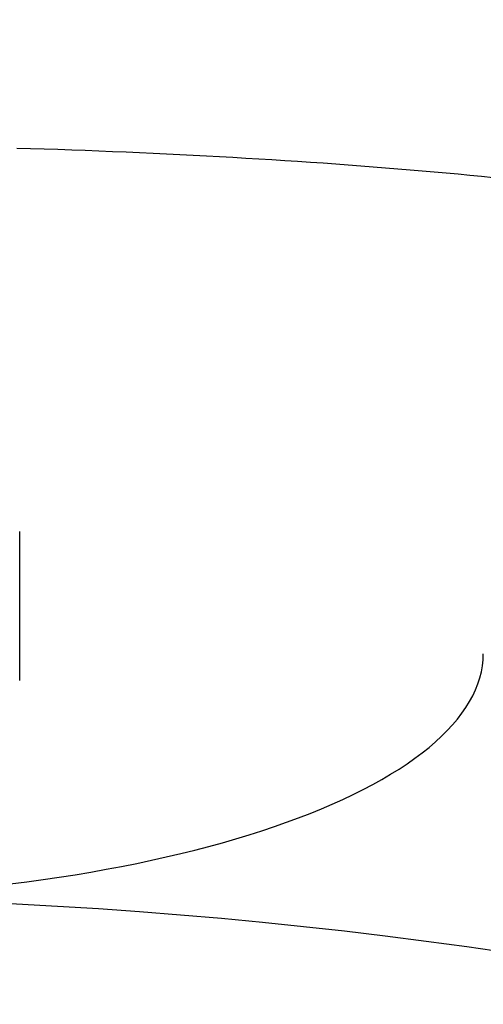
# Model space of a CAD drawing. Extents: x -113 to 253, y -112 to 253.
# Tile 7 of 11: x 3.5 to 10, y 68.51 to 82.3. Entities that reach past the tile are written whole.
import ezdxf

# ---------------------------------------------------------------- set-up
doc = ezdxf.new("R2010")
doc.units = 0
doc.header["$LTSCALE"] = 14
doc.layers.get('0').update_dxf_attribs({"linetype": 'CONTINUOUS'})

msp = doc.modelspace()

# ---------------------------------------------------------------- linework, layer by layer
msp.add_line((3.5, 73.05), (3.5, 75.134))
for points in [[(10.139, 80.091, 0), (9.976, 80.107, 0), (9.812, 80.123, 0), (9.647, 80.139, 0), (9.48, 80.154, 0), (9.312, 80.169, 0), (9.143, 80.184, 0), (8.973, 80.198, 0), (8.802, 80.212, 0), (8.63, 80.226, 0), (8.457, 80.24, 0), (8.282, 80.254, 0), (8.107, 80.267, 0), (7.931, 80.279, 0), (7.753, 80.292, 0), (7.575, 80.304, 0), (7.396, 80.316, 0), (7.216, 80.328, 0), (7.035, 80.34, 0), (6.853, 80.351, 0), (6.67, 80.362, 0), (6.487, 80.372, 0), (6.303, 80.383, 0), (6.117, 80.393, 0), (5.932, 80.402, 0), (5.745, 80.412, 0), (5.558, 80.421, 0), (5.37, 80.43, 0), (5.181, 80.438, 0), (4.992, 80.447, 0), (4.802, 80.455, 0), (4.612, 80.462, 0), (4.42, 80.47, 0), (4.229, 80.477, 0), (4.037, 80.484, 0), (3.844, 80.49, 0), (3.651, 80.496, 0), (3.458, 80.502, 0)], [(3.369, 70.2, 0), (3.599, 70.229, 0), (3.827, 70.26, 0), (4.052, 70.293, 0), (4.276, 70.328, 0), (4.496, 70.365, 0), (4.714, 70.404, 0), (4.929, 70.444, 0), (5.141, 70.487, 0), (5.35, 70.531, 0), (5.556, 70.576, 0), (5.758, 70.624, 0), (5.957, 70.673, 0), (6.152, 70.724, 0), (6.344, 70.776, 0), (6.532, 70.83, 0), (6.716, 70.886, 0), (6.895, 70.943, 0), (7.071, 71.002, 0), (7.242, 71.062, 0), (7.41, 71.123, 0), (7.572, 71.186, 0), (7.73, 71.25, 0), (7.883, 71.316, 0), (8.032, 71.383, 0), (8.176, 71.451, 0), (8.315, 71.52, 0), (8.449, 71.59, 0), (8.577, 71.662, 0), (8.701, 71.734, 0), (8.819, 71.808, 0), (8.932, 71.882, 0), (9.04, 71.958, 0), (9.142, 72.034, 0), (9.239, 72.111, 0), (9.33, 72.189, 0), (9.415, 72.268, 0), (9.495, 72.347, 0), (9.569, 72.427, 0), (9.638, 72.508, 0), (9.7, 72.589, 0), (9.757, 72.671, 0), (9.808, 72.753, 0), (9.853, 72.835, 0), (9.892, 72.918, 0), (9.925, 73.001, 0), (9.952, 73.085, 0), (9.973, 73.169, 0), (9.988, 73.252, 0), (9.997, 73.336, 0), (10, 73.42, 0)]]:
    msp.add_polyline3d(points)
msp.add_circle((0, 0), 102.5)
msp.add_arc((0, 0), 70, 59.47751, 120.52249)

doc.saveas('drawing.dxf')
